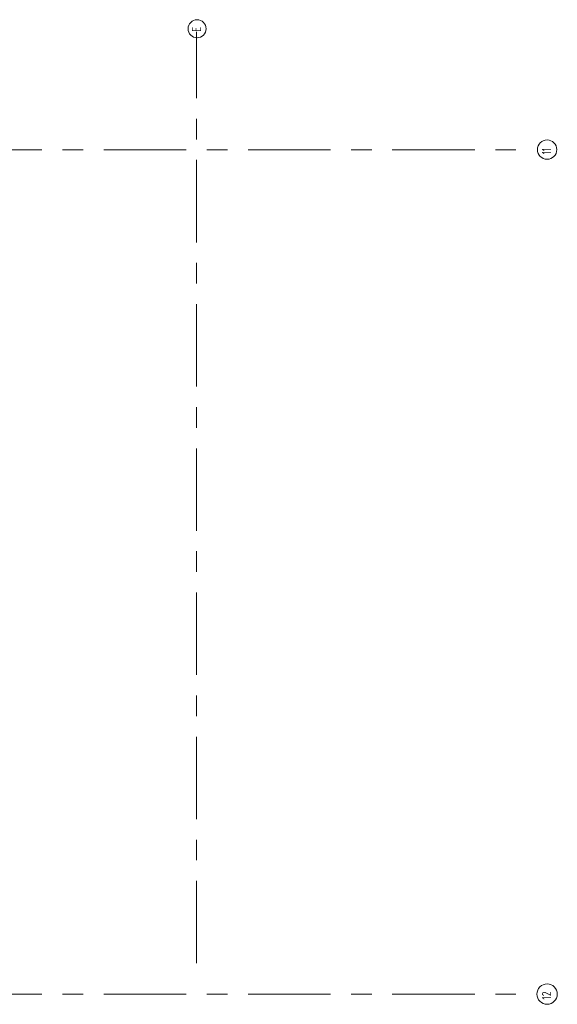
# Model space of a CAD drawing. Header units: metres. Extents: x -38 to 97, y -15 to 21.
# Tile 207 of 209: x 86.75 to 89.36, y -2.98 to 1.8. Entities that reach past the tile are written whole.
import ezdxf

# ---------------------------------------------------------------- set-up
doc = ezdxf.new("R2010")
doc.units = ezdxf.units.M
doc.linetypes.add('______11', pattern=[0.5, 0.4, -0.05, 0, -0.05])
doc.linetypes.add('______5', pattern=[1.1, 0.8, -0.1, 0.1, -0.1])
doc.layers.add('XR$4$Осевая линия (1)', color=7, linetype='______5', lineweight=13)
doc.styles.add('ISOCPEUR', font='txt')

msp = doc.modelspace()

# ---------------------------------------------------------------- linework, layer by layer
at = {"layer": 'XR$4$Осевая линия (1)', "color": 253, "linetype": '______11', "lineweight": 13, "true_color": 0xa0a0a0, "transparency": 33554687}
for p, q in [((87.6053, -2.7782), (87.6053, 1.7443)), ((85.7553, 1.1719), (89.2517, 1.1719)), ((85.7553, -2.9281), (89.2517, -2.9281))]:
    msp.add_line(p, q, dxfattribs=at)
at = {"layer": 'XR$4$Осевая линия (1)', "color": 7, "linetype": 'Continuous', "lineweight": 13, "transparency": 33554687}
for centre, radius in [((87.6082, 1.7591), 0.0439), ((89.3064, 1.1721), 0.047), ((89.3064, -2.928), 0.0496)]:
    msp.add_circle(centre, radius, dxfattribs=at)

# ---------------------------------------------------------------- texts
at = {"layer": 'XR$4$Осевая линия (1)', "color": 7, "linetype": 'Continuous', "lineweight": 13, "transparency": 33554687, "char_height": 0.045, "attachment_point": 7, "rotation": 90, "style": 'ISOCPEUR'}
for s, insert, width in [('\\W0.78;Е', (87.6278, 1.7434), 0.048961), ('\\W0.62;11', (89.3259, 1.1496), 0.059062), ('\\W0.75;12', (89.3259, -2.955), 0.070842)]:
    msp.add_mtext(s, dxfattribs=dict(at, insert=insert, width=width))

doc.saveas('drawing.dxf')
